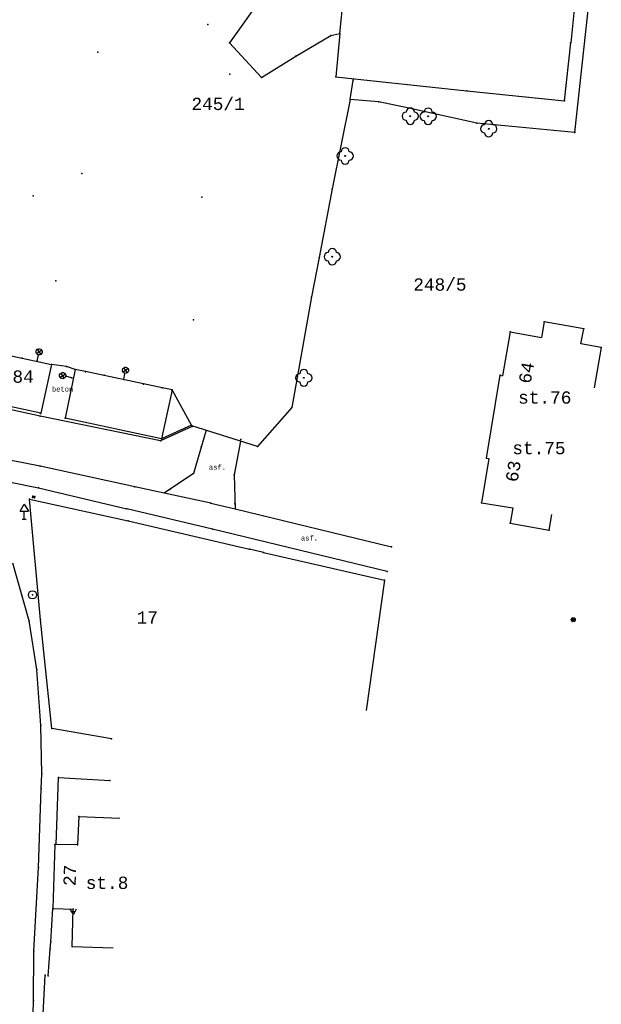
# Model space of a CAD drawing. Extents: x -607908 to -607642, y -1001650 to -1001206.
# Tile 6 of 10: x -607756 to -607685, y -1001487 to -1001367. Entities that reach past the tile are written whole.
import ezdxf
from ezdxf.enums import TextEntityAlignment as Align

# ---------------------------------------------------------------- set-up
doc = ezdxf.new("R2010")
doc.units = 0
doc.header["$MEASUREMENT"] = 0
doc.layers.add('zaměření', color=7, linetype='CONTINUOUS')
doc.layers.add('zaměření popis', color=7, linetype='CONTINUOUS')
doc.styles.add('MONOTXT', font='MONOTXT', dxfattribs={"height": 0.2})

msp = doc.modelspace()

# ---------------------------------------------------------------- linework, layer by layer
at = {"layer": 'zaměření', "linetype": 'Continuous'}
for p, q in [((-607688.61, -1001380.4), (-607685.77, -1001354.56)), ((-607723.97, -1001360.04), (-607730.7, -1001369.49)), ((-607717.22, -1001368.37), (-607716.47, -1001360.55)), ((-607688.68, -1001365.43), (-607689.1, -1001369.49)), ((-607733.31, -1001367.26), (-607733.29, -1001367.26)), ((-607733.3, -1001367.24), (-607733.3, -1001367.26)), ((-607733.3, -1001367.28), (-607733.3, -1001367.26)), ((-607722.6, -1001371.11), (-607718.33, -1001368.59)), ((-607718.33, -1001368.59), (-607717.22, -1001368.37)), ((-607717.22, -1001368.37), (-607717.73, -1001373.65)), ((-607730.7, -1001369.49), (-607726.79, -1001373.7)), ((-607689.85, -1001376.56), (-607689.1, -1001369.49)), ((-607746.74, -1001370.64), (-607746.72, -1001370.64)), ((-607746.73, -1001370.62), (-607746.73, -1001370.64)), ((-607746.73, -1001370.66), (-607746.73, -1001370.64)), ((-607726.79, -1001373.7), (-607722.6, -1001371.11)), ((-607730.64, -1001373.31), (-607730.62, -1001373.31)), ((-607730.63, -1001373.3), (-607730.63, -1001373.31)), ((-607730.63, -1001373.32), (-607730.63, -1001373.31)), ((-607717.73, -1001373.65), (-607701.76, -1001375.33)), ((-607715.96, -1001376.4), (-607715.62, -1001374.04)), ((-607701.76, -1001375.33), (-607689.85, -1001376.56)), ((-607715.96, -1001376.4), (-607718.16, -1001387.28)), ((-607712.49, -1001376.68), (-607715.96, -1001376.4)), ((-607708.81, -1001377.46), (-607712.49, -1001376.68)), ((-607700.52, -1001379.27), (-607708.81, -1001377.46)), ((-607688.61, -1001380.4), (-607700.52, -1001379.27)), ((-607748.7, -1001385.42), (-607748.68, -1001385.42)), ((-607748.69, -1001385.41), (-607748.69, -1001385.42)), ((-607748.69, -1001385.44), (-607748.69, -1001385.42)), ((-607718.16, -1001387.28), (-607719.74, -1001395.64)), ((-607754.6, -1001388.14), (-607754.58, -1001388.14)), ((-607754.59, -1001388.12), (-607754.59, -1001388.14)), ((-607754.59, -1001388.16), (-607754.59, -1001388.14)), ((-607734.06, -1001388.28), (-607734.04, -1001388.28)), ((-607734.05, -1001388.27), (-607734.05, -1001388.28)), ((-607734.05, -1001388.3), (-607734.05, -1001388.28)), ((-607719.74, -1001395.64), (-607720.68, -1001400.43)), ((-607751.84, -1001398.49), (-607751.82, -1001398.49)), ((-607751.83, -1001398.47), (-607751.83, -1001398.49)), ((-607751.83, -1001398.51), (-607751.83, -1001398.49)), ((-607720.68, -1001400.43), (-607723.1, -1001413.92)), ((-607735.08, -1001403.24), (-607735.06, -1001403.24)), ((-607735.07, -1001403.22), (-607735.07, -1001403.24)), ((-607735.07, -1001403.26), (-607735.07, -1001403.24)), ((-607692.34, -1001403.47), (-607692.67, -1001405.38)), ((-607687.52, -1001404.31), (-607692.34, -1001403.47)), ((-607696.49, -1001404.71), (-607697.42, -1001410.04)), ((-607696.49, -1001404.71), (-607692.67, -1001405.38)), ((-607687.85, -1001406.15), (-607687.52, -1001404.31)), ((-607685.37, -1001406.6), (-607687.85, -1001406.15)), ((-607758.21, -1001407.42), (-607755.94, -1001407.9)), ((-607754.2, -1001407.34), (-607753.58, -1001406.92)), ((-607754.1, -1001406.82), (-607753.68, -1001407.44)), ((-607754.1, -1001408.26), (-607753.96, -1001407.5)), ((-607685.37, -1001406.6), (-607686.26, -1001411.52)), ((-607755.94, -1001407.9), (-607752.39, -1001408.66)), ((-607752.39, -1001408.66), (-607753.68, -1001414.59)), ((-607750.54, -1001408.92), (-607752.39, -1001408.66)), ((-607749.48, -1001409.26), (-607750.54, -1001408.92)), ((-607753.68, -1001414.59), (-607777.24, -1001409.56)), ((-607751.33, -1001410.23), (-607750.7, -1001409.83)), ((-607750.81, -1001410.35), (-607751.21, -1001409.71)), ((-607749.48, -1001409.26), (-607750.71, -1001415.21)), ((-607749.89, -1001410.28), (-607750.65, -1001410.11)), ((-607748.22, -1001409.53), (-607749.48, -1001409.26)), ((-607745.96, -1001410.01), (-607748.22, -1001409.53)), ((-607741.16, -1001411.02), (-607745.96, -1001410.01)), ((-607743.67, -1001409.59), (-607743.06, -1001409.16)), ((-607743.58, -1001409.07), (-607743.15, -1001409.68)), ((-607743.56, -1001410.51), (-607743.43, -1001409.75)), ((-607699.35, -1001420.06), (-607697.7, -1001409.99)), ((-607697.7, -1001409.99), (-607697.42, -1001410.04)), ((-607753.77, -1001414.95), (-607775.31, -1001410.28)), ((-607738.88, -1001411.51), (-607741.16, -1001411.02)), ((-607737.68, -1001411.76), (-607738.97, -1001417.73)), ((-607737.68, -1001411.76), (-607738.88, -1001411.51)), ((-607735.26, -1001416.13), (-607737.68, -1001411.76)), ((-607723.1, -1001413.92), (-607727.27, -1001418.65)), ((-607739.07, -1001417.97), (-607753.77, -1001414.95)), ((-607738.98, -1001417.73), (-607750.71, -1001415.21)), ((-607735.33, -1001416.04), (-607738.97, -1001417.73)), ((-607735.33, -1001416.04), (-607735.24, -1001416.24)), ((-607727.27, -1001418.65), (-607735.26, -1001416.13)), ((-607735.24, -1001416.24), (-607739.07, -1001417.97)), ((-607733.54, -1001416.67), (-607735.05, -1001421.95)), ((-607729.34, -1001418), (-607730.11, -1001422.09)), ((-607753.75, -1001421.04), (-607762.53, -1001419.35)), ((-607699.09, -1001420.1), (-607699.97, -1001425.5)), ((-607699.35, -1001420.06), (-607699.09, -1001420.1)), ((-607742.22, -1001423.58), (-607753.75, -1001421.04)), ((-607735.05, -1001421.95), (-607738.63, -1001424.35)), ((-607730.11, -1001422.09), (-607730, -1001426.27)), ((-607757.38, -1001423), (-607753.97, -1001423.71)), ((-607753.97, -1001423.71), (-607743.21, -1001426.24)), ((-607738.63, -1001424.35), (-607742.22, -1001423.58)), ((-607732.95, -1001425.56), (-607738.63, -1001424.35)), ((-607756.19, -1001426.52), (-607755.69, -1001425.67)), ((-607755.69, -1001425.67), (-607755.19, -1001426.52)), ((-607753.72, -1001439.78), (-607755.05, -1001425.07)), ((-607755.05, -1001425.07), (-607743.04, -1001427.72)), ((-607754.67, -1001424.88), (-607754.63, -1001424.71)), ((-607754.44, -1001424.93), (-607754.67, -1001424.88)), ((-607754.63, -1001424.71), (-607754.41, -1001424.76)), ((-607754.41, -1001424.76), (-607754.44, -1001424.93)), ((-607732.95, -1001425.56), (-607730, -1001426.27)), ((-607699.97, -1001425.5), (-607696.16, -1001426.12)), ((-607756.19, -1001426.52), (-607755.19, -1001426.52)), ((-607755.69, -1001427.52), (-607755.69, -1001426.52)), ((-607732.74, -1001428.74), (-607743.21, -1001426.24)), ((-607730, -1001426.27), (-607710.95, -1001430.87)), ((-607696.16, -1001426.12), (-607696.47, -1001428.01)), ((-607755.94, -1001427.52), (-607755.44, -1001427.52)), ((-607743.04, -1001427.72), (-607728.24, -1001431.18)), ((-607696.47, -1001428.01), (-607691.72, -1001428.83)), ((-607691.72, -1001428.83), (-607691.4, -1001426.95)), ((-607711.45, -1001433.89), (-607732.74, -1001428.74)), ((-607726.52, -1001431.56), (-607728.24, -1001431.18)), ((-607726.52, -1001431.56), (-607711.78, -1001434.94)), ((-607755.09, -1001439.91), (-607757.1, -1001432.87)), ((-607711.78, -1001434.94), (-607714.01, -1001450.82)), ((-607754.14, -1001445.83), (-607755.09, -1001439.91)), ((-607752.34, -1001453.02), (-607753.72, -1001439.78)), ((-607753.66, -1001452.63), (-607754.14, -1001445.83)), ((-607753.54, -1001458.53), (-607753.66, -1001452.63)), ((-607745.06, -1001454.28), (-607752.34, -1001453.02)), ((-607753.62, -1001460.34), (-607753.54, -1001458.53)), ((-607751.79, -1001467.14), (-607751.51, -1001458.98)), ((-607751.51, -1001458.98), (-607745.26, -1001459.33)), ((-607753.94, -1001469.93), (-607753.62, -1001460.34)), ((-607749.05, -1001463.72), (-607749.19, -1001467.18)), ((-607749.05, -1001463.72), (-607744.05, -1001463.92)), ((-607751.97, -1001467.14), (-607752.22, -1001474.94)), ((-607751.79, -1001467.14), (-607751.97, -1001467.14)), ((-607749.19, -1001467.18), (-607751.79, -1001467.14)), ((-607754.52, -1001480.1), (-607753.94, -1001469.93)), ((-607752.45, -1001478.98), (-607752.22, -1001474.94)), ((-607752.22, -1001474.94), (-607749.72, -1001475)), ((-607749.71, -1001475.65), (-607750.09, -1001474.99)), ((-607749.92, -1001475.3), (-607749.51, -1001475.31)), ((-607749.87, -1001479.55), (-607749.72, -1001475)), ((-607749.35, -1001475.01), (-607749.71, -1001475.65)), ((-607752.52, -1001479.9), (-607752.45, -1001478.98)), ((-607749.87, -1001479.55), (-607744.87, -1001479.71)), ((-607754.57, -1001486.18), (-607754.52, -1001480.1)), ((-607752.76, -1001483.11), (-607752.52, -1001479.9)), ((-607753.5, -1001490.03), (-607753.14, -1001483.03)), ((-607754.87, -1001497.52), (-607754.57, -1001486.18))]:
    msp.add_line(p, q, dxfattribs=at)
for centre, radius in [((-607708.65, -1001378.43), 0.05), ((-607706.47, -1001378.44), 0.05), ((-607699.09, -1001379.96), 0.05), ((-607716.58, -1001383.27), 0.05), ((-607718.16, -1001395.54), 0.05), ((-607721.62, -1001410.29), 0.05), ((-607754.69, -1001436.72), 0.5), ((-607688.79, -1001439.75), 0.25), ((-607688.79, -1001439.75), 0.158), ((-607688.79, -1001439.75), 0.05)]:
    msp.add_circle(centre, radius, dxfattribs=at)
for centre, start, end in [((-607708.65, -1001377.93), 0, 180), ((-607706.47, -1001377.94), 0, 180), ((-607709.15, -1001378.43), 90, 270), ((-607708.65, -1001378.93), 180, 0), ((-607708.15, -1001378.43), 270, 90), ((-607706.97, -1001378.44), 90, 270), ((-607706.47, -1001378.94), 180, 0), ((-607705.97, -1001378.44), 270, 90), ((-607699.09, -1001379.46), 0, 180), ((-607699.59, -1001379.96), 90, 270), ((-607698.59, -1001379.96), 270, 90), ((-607699.09, -1001380.46), 180, 0), ((-607716.58, -1001382.77), 0, 180), ((-607717.08, -1001383.27), 90, 270), ((-607716.08, -1001383.27), 270, 90), ((-607716.58, -1001383.77), 180, 0), ((-607718.16, -1001395.04), 0, 180), ((-607718.66, -1001395.54), 90, 270), ((-607717.66, -1001395.54), 270, 90), ((-607718.16, -1001396.04), 180, 0), ((-607722.12, -1001410.29), 90, 270), ((-607721.62, -1001409.79), 0, 180), ((-607721.12, -1001410.29), 270, 90), ((-607721.62, -1001410.79), 180, 0)]:
    msp.add_arc(centre, 0.5, start, end, dxfattribs=at)
for centre, major_axis, start_param, end_param in [((-607753.89, -1001407.13), (0.265, 0.265), 5.313532, 11.596717), ((-607751.01, -1001410.03), (-0.265, 0.265), -1.005110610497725, 5.278074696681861), ((-607743.36, -1001409.38), (0.265, 0.265), 5.325801, 11.608986)]:
    msp.add_ellipse(centre, major_axis=major_axis, ratio=1, start_param=start_param, end_param=end_param, dxfattribs=at)
for p in [(-607733.3, -1001367.26), (-607718.33, -1001368.59), (-607717.25, -1001368.37), (-607730.7, -1001369.49), (-607689.12, -1001369.49), (-607746.73, -1001370.64), (-607722.6, -1001371.11), (-607730.63, -1001373.31), (-607726.79, -1001373.7), (-607717.73, -1001373.65), (-607715.62, -1001374.04), (-607701.76, -1001375.33), (-607715.96, -1001376.4), (-607689.85, -1001376.56), (-607712.49, -1001376.68), (-607708.81, -1001377.46), (-607708.65, -1001378.43), (-607706.47, -1001378.44), (-607700.52, -1001379.27), (-607699.09, -1001379.96), (-607688.61, -1001380.39), (-607688.61, -1001380.4), (-607716.58, -1001383.27), (-607748.69, -1001385.42), (-607718.16, -1001387.28), (-607754.59, -1001388.14), (-607734.05, -1001388.28), (-607719.74, -1001395.64), (-607718.16, -1001395.54), (-607751.83, -1001398.49), (-607720.68, -1001400.43), (-607735.07, -1001403.24), (-607692.34, -1001403.47), (-607696.49, -1001404.71), (-607687.52, -1001404.31), (-607685.37, -1001406.6), (-607755.94, -1001407.88), (-607754.1, -1001408.26), (-607752.39, -1001408.66), (-607752.38, -1001408.68), (-607750.54, -1001408.92), (-607749.48, -1001409.26), (-607748.23, -1001409.55), (-607745.95, -1001409.98), (-607697.7, -1001409.99), (-607749.89, -1001410.28), (-607743.56, -1001410.51), (-607741.17, -1001411.05), (-607721.62, -1001410.29), (-607738.88, -1001411.53), (-607737.72, -1001411.79), (-607737.68, -1001411.76), (-607753.72, -1001414.63), (-607753.68, -1001414.59), (-607723.1, -1001413.92), (-607753.77, -1001414.95), (-607750.71, -1001415.21), (-607735.26, -1001416.13), (-607735.24, -1001416.24), (-607739.07, -1001417.97), (-607738.98, -1001417.73), (-607738.97, -1001417.73), (-607729.3, -1001417.79), (-607734.12, -1001418.71), (-607727.27, -1001418.65), (-607699.35, -1001420.06), (-607753.75, -1001421.04), (-607735.05, -1001421.95), (-607730.11, -1001422.09), (-607753.97, -1001423.71), (-607742.22, -1001423.58), (-607737.95, -1001423.89), (-607755.05, -1001425.07), (-607754.67, -1001424.88), (-607754.63, -1001424.71), (-607754.44, -1001424.93), (-607754.41, -1001424.76), (-607732.95, -1001425.56), (-607730.02, -1001425.65), (-607699.97, -1001425.5), (-607743.21, -1001426.24), (-607755.69, -1001427.52), (-607743.04, -1001427.72), (-607696.47, -1001428.01), (-607732.74, -1001428.74), (-607691.72, -1001428.83), (-607728.24, -1001431.18), (-607726.52, -1001431.56), (-607710.95, -1001430.87), (-607711.45, -1001433.89), (-607711.78, -1001434.94), (-607754.69, -1001436.72), (-607755.09, -1001439.91), (-607753.72, -1001439.78), (-607688.79, -1001439.75), (-607754.14, -1001445.83), (-607753.66, -1001452.63), (-607752.34, -1001453.02), (-607745.06, -1001454.28), (-607753.54, -1001458.53), (-607751.51, -1001458.98), (-607753.62, -1001460.34), (-607745.26, -1001459.33), (-607749.05, -1001463.72), (-607751.97, -1001467.14), (-607751.79, -1001467.09), (-607749.19, -1001467.18), (-607753.94, -1001469.93), (-607752.22, -1001474.94), (-607749.72, -1001475), (-607752.45, -1001478.98), (-607749.87, -1001479.55), (-607754.52, -1001480.1), (-607752.52, -1001479.9), (-607753.14, -1001483.03), (-607752.76, -1001483.11), (-607754.57, -1001486.18)]:
    msp.add_point(p, dxfattribs=at)

# ---------------------------------------------------------------- texts
at = {"layer": 'zaměření', "linetype": 'Continuous', "style": 'MONOTXT'}
for s, p in [('245/1', (-607732.07, -1001377.68)), ('248/5', (-607705.04, -1001399.68)), ('st.84', (-607757.78, -1001410.89)), ('st.76', (-607692.26, -1001413.44)), ('st.75', (-607692.97, -1001419.6)), ('17', (-607740.69, -1001440.23)), ('st.8', (-607745.6, -1001472.55))]:
    msp.add_text(s, height=1.5, dxfattribs=at).set_placement(p, align=Align.CENTER)
for s, rotation, p in [('64', 80.1215, (-607693.77, -1001409.8)), ('63', 80.6979, (-607695.37, -1001421.79)), ('27', 88.1642, (-607749.39, -1001470.92))]:
    msp.add_text(s, height=1.5, rotation=rotation, dxfattribs=at).set_placement(p, align=Align.CENTER)
at = {"layer": 'zaměření popis', "linetype": 'Continuous', "style": 'MONOTXT'}
for s, p in [('beton', (-607751.02, -1001411.97)), ('asf.', (-607732.15, -1001421.48)), ('asf.', (-607720.93, -1001430.11))]:
    msp.add_text(s, height=0.6, dxfattribs=at).set_placement(p, align=Align.CENTER)

doc.saveas('drawing.dxf')
